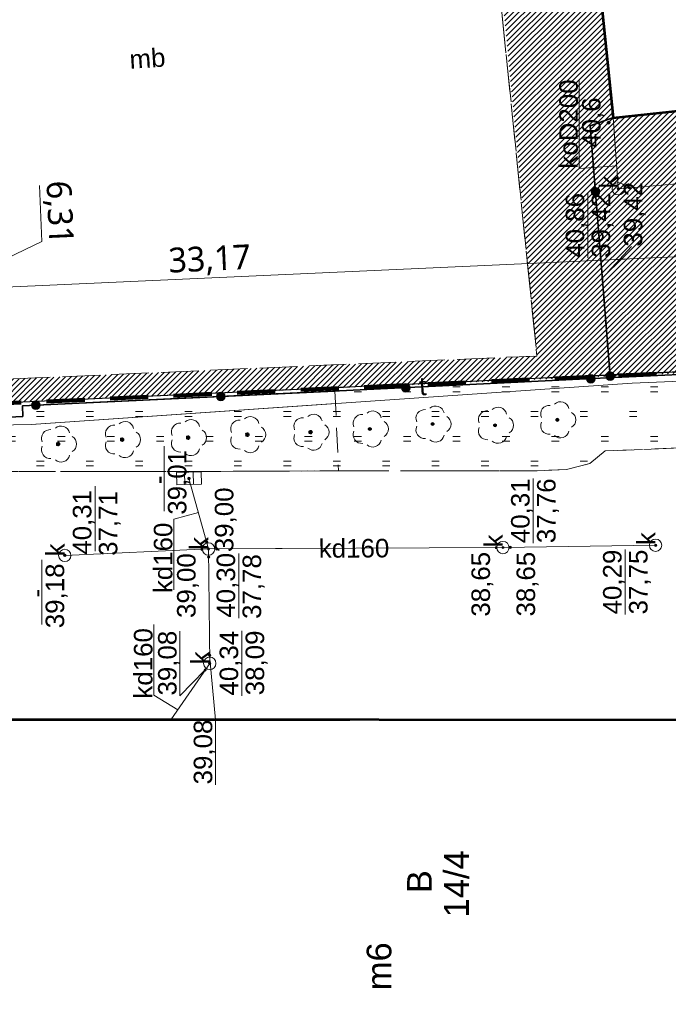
# Model space of a CAD drawing. Header units: millimetres. Extents: x 6503307 to 6504695, y 5886099 to 5887123.
# Tile 9 of 77: x 6503477 to 6503503, y 5886985 to 5887025. Entities that reach past the tile are written whole.
import ezdxf
from ezdxf.enums import TextEntityAlignment as Align

# ---------------------------------------------------------------- set-up
doc = ezdxf.new("R2010")
doc.units = ezdxf.units.MM
for name, pattern in [('BUUT04', [200000, 0, -100000, 0, -100000]), ('DASHDOT', [1, 0.5, -0.25, 0, -0.25]), ('DGN Style 2', [2.574803, 1.544882, -1.029921]), ('EGBU01', [2, 0.5, -0.5, 0.5, -0.5]), ('OTKJ_A05', [2, 1.5, -0.5]), ('OTKU_A05', [2, 1.5, -0.5]), ('OTZT_A05', [1.5, 1, -0.5])]:
    doc.linetypes.add(name, pattern=pattern)
for name, color, linetype, lineweight in [('a_granica', 12, 'DASHDOT', 50), ('Budynki EGiB', 18, 'Continuous', 0), ('Działki', 18, 'Continuous', 0), ('isa_V10520003E16E075_TUsr', 7, 'Continuous', 25), ('isa_V10520003E16E075_TUsr_19165818BF56C1D4', 5, 'OTKJ_A05', 25), ('Komunikacja (obszary)', 18, 'Continuous', 0), ('Ogrodzenia', 18, 'Continuous', 0), ('Pikiety', 18, 'Continuous', 0), ('Urządzenia towarzyszące (linie)', 18, 'Continuous', 0), ('Zagospodarowanie terenu (obszary)', 18, 'Continuous', 0)]:
    doc.layers.add(name, color=color, linetype=linetype, lineweight=lineweight)
for name, color, linetype, lineweight, true_color in [('k-trawa', 7, 'Continuous', 0, 0xd2e2ab), ('Przewody kanalizacyjne', 7, 'Continuous', 0, 0x803300), ('Przewody telekomunikacyjne', 7, 'Continuous', 0, 0xff9100), ('Punkty o określonej wysokości', 7, 'Continuous', 0, 0x803300), ('Urządzenia związane z siecią (punkty)', 7, 'Continuous', 0, 0x803300), ('Użytki gruntowe', 7, 'Continuous', 0, 0x008000), ('Zagospodarowanie terenu (punkty)', 7, 'Continuous', 0, 0x008000)]:
    doc.layers.add(name, color=color, linetype=linetype, lineweight=lineweight, true_color=true_color)
doc.styles.add('DOMYSLNA_CZCIONKA', font='arial.ttf')
doc.styles.add('tekst', font='msyhl.ttc', dxfattribs={"height": 1})
doc.dimstyles.new('MÓJ m', dxfattribs={"dimtxt": 1, "dimasz": 1, "dimexe": 5, "dimexo": 0, "dimgap": 0.1, "dimtad": 1, "dimrnd": 0.01, "dimzin": 1, "dimtxsty": 'tekst', "dimblk": 'OBLIQUE', "dimcen": -4, "dimdle": 0.2, "dimse1": 1, "dimse2": 1, "dimadec": 0, "dimazin": 0, "dimtfac": 1, "dimtix": 1, "dimtmove": 0, "dimatfit": 0, "dimldrblk": 'NONE', "dimfxl": 5, "dimfxlon": 1, "dimlwd": 20, "dimarcsym": 0})

# ---------------------------------------------------------------- blocks, each defined once
blk = doc.blocks.new('OTRN_P05')
at = {"layer": 'isa_V10520003E16E075_TUsr', "true_color": 0x0a0909}
h = blk.add_hatch(color=18, dxfattribs=at)
h.dxf.hatch_style = 1
h.paths.add_polyline_path([(0.09, 0, 1), (-0.09, 0, 1)])
at = {"layer": 'isa_V10520003E16E075_TUsr', "color": 18, "true_color": 0x0a0909}
blk.add_lwpolyline([(0.09, 0, 1), (-0.09, 0, 1)], format="xyb", close=True, dxfattribs=at)
at = {"layer": 'isa_V10520003E16E075_TUsr_19165818BF56C1D4', "color": 18, "true_color": 0x0a0909}
blk.add_circle((0, 0), 0.09, dxfattribs=at)
blk = doc.blocks.new('OTZL_P05')
at = {"layer": 'isa_V10520003E16E075_TUsr', "true_color": 0x008000}
h = blk.add_hatch(color=96, dxfattribs=at)
h.dxf.hatch_style = 1
h.paths.add_polyline_path([(0.1, 0, 1), (-0.1, 0, 1)])
h.paths.add_polyline_path([(0.01, 0, 1), (-0.01, 0, 1)], flags=16)
at = {"color": 96, "linetype": 'Continuous', "lineweight": 18, "true_color": 0x008000}
blk.add_circle((0, 0), 0.01, dxfattribs=at)
for centre, start, end in [((-0.47, 0.647), 66, 186), ((0.47, 0.647), 354, 114), ((-0.761, -0.247), 138, 258), ((0.761, -0.247), 282, 42), ((0, -0.8), 210, 330)]:
    blk.add_arc(centre, 0.7, start, end, dxfattribs=at)
at = {"layer": 'isa_V10520003E16E075_TUsr', "color": 96, "true_color": 0x008000}
for points in [[(0.1, 0, 1), (-0.1, 0, 1)], [(0.01, 0, 1), (-0.01, 0, 1)]]:
    blk.add_lwpolyline(points, format="xyb", close=True, dxfattribs=at)
at = {"layer": 'isa_V10520003E16E075_TUsr_19165818BF56C1D4', "color": 96, "true_color": 0x008000}
blk.add_circle((0, 0), 0.1, dxfattribs=at)
blk = doc.blocks.new('SUKS_P05')
at = {"color": 36, "linetype": 'Continuous', "lineweight": 18, "true_color": 0x803300}
blk.add_circle((0, 0), 0.5, dxfattribs=at)
blk = doc.blocks.new('SUKK_P05')
at = {"color": 36, "linetype": 'Continuous', "lineweight": 18, "true_color": 0x803300}
for p, q in [((-1, 0.5), (-1, -0.5)), ((1, 0.5), (-1, 0.5)), ((-0.35, 0.5), (-0.35, -0.5)), ((0.35, 0.5), (0.35, -0.5)), ((1, -0.5), (1, 0.5)), ((-1, -0.5), (1, -0.5))]:
    blk.add_line(p, q, dxfattribs=at)
blk = doc.blocks.new('SUPS01_05')
at = {"lineweight": 18, "true_color": 0x803300}
h = blk.add_hatch(color=36, dxfattribs=at)
h.dxf.hatch_style = 1
h.paths.add_polyline_path([(-0.09, 0, 1), (0.09, 0, 1)])
at = {"color": 18, "lineweight": 18, "true_color": 0x0a0909}
blk.add_circle((0, 0), 0.09, dxfattribs=at)
blk = doc.blocks.new('OTOO_L05')
at = {"linetype": 'BUUT04', "lineweight": 18, "true_color": 0x000000}
h = blk.add_hatch(color=18, dxfattribs=at)
h.dxf.hatch_style = 1
h.paths.add_polyline_path([(-0.58, 0, 1), (0.58, 0, 1)])
at = {"color": 18, "true_color": 0x0a0909}
blk.add_circle((0, 0), 0.58, dxfattribs=at)
blk = doc.blocks.new('_Oblique')
at = {"color": 0, "linetype": 'ByBlock', "lineweight": -2}
blk.add_line((-0.5, -0.5), (0.5, 0.5), dxfattribs=at)
blk = doc.blocks.new('*D817')
at = {"color": 0, "linetype": 'Continuous', "lineweight": 20}
blk.add_line((6503467.534, 5887013.371), (6503501.07, 5887014.889), dxfattribs=at)
at = {"layer": 'DEFPOINTS', "color": 0}
for p in [(6503500.611, 5887020.621), (6503467.661, 5887014.986), (6503500.871, 5887014.88)]:
    blk.add_point(p, dxfattribs=at)
at = {"color": 0, "linetype": 'ByBlock', "lineweight": 20}
for p, rotation in [((6503500.871, 5887014.88), 2.592056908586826), ((6503467.734, 5887013.38), 182.5920569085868)]:
    blk.add_blockref('_Oblique', p, dxfattribs=dict(at, rotation=rotation))
at = {"color": 0, "insert": (6503484.271, 5887014.827), "char_height": 1, "attachment_point": 5, "rotation": 2.5921, "style": 'tekst'}
blk.add_mtext('33,17', dxfattribs=at)
blk = doc.blocks.new('_None')
blk = doc.blocks.new('*D818')
at = {"color": 0, "linetype": 'Continuous', "lineweight": 20}
blk.add_line((6503500.671, 5887014.871), (6503516.994, 5887015.61), dxfattribs=at)
at = {"layer": 'DEFPOINTS', "color": 0}
for p in [(6503500.611, 5887020.621), (6503516.794, 5887015.601), (6503516.797, 5887015.537)]:
    blk.add_point(p, dxfattribs=at)
at = {"color": 0, "linetype": 'ByBlock', "lineweight": 20}
for p, rotation in [((6503516.794, 5887015.601), 2.592056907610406), ((6503500.871, 5887014.88), 182.5920569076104)]:
    blk.add_blockref('_Oblique', p, dxfattribs=dict(at, rotation=rotation))
at = {"color": 0, "insert": (6503508.801, 5887015.937), "char_height": 1, "attachment_point": 5, "rotation": 2.5921, "style": 'tekst'}
blk.add_mtext('15,94', dxfattribs=at)
blk = doc.blocks.new('*D833')
at = {"color": 0, "linetype": 'Continuous', "lineweight": 20}
for p, q in [((6503477.38, 5887017.874), (6503477.482, 5887015.608)), ((6503477.482, 5887015.608), (6503469.824, 5887011.927)), ((6503469.672, 5887015.278), (6503469.975, 5887008.576))]:
    blk.add_line(p, q, dxfattribs=at)
at = {"layer": 'DEFPOINTS', "color": 0}
for p in [(6503467.661, 5887014.986), (6503467.946, 5887008.684), (6503469.966, 5887008.776)]:
    blk.add_point(p, dxfattribs=at)
at = {"color": 0, "linetype": 'ByBlock', "lineweight": 20}
for p, rotation in [((6503469.681, 5887015.078), 92.59205691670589), ((6503469.966, 5887008.776), 272.5920569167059)]:
    blk.add_blockref('_Oblique', p, dxfattribs=dict(at, rotation=rotation))
at = {"color": 0, "insert": (6503478.128, 5887016.772), "char_height": 1, "attachment_point": 5, "rotation": 272.5921, "style": 'tekst'}
blk.add_mtext('6,31', dxfattribs=at)

msp = doc.modelspace()

# ---------------------------------------------------------------- hatches: boundary and pattern name
at = {"layer": 'k-trawa'}
h = msp.add_hatch(dxfattribs=at)
h.set_pattern_fill('ANSI31', color=97, scale=0.05)
h.set_pattern_definition([(45, (0, 0), (-0.1122532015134, 0.1122532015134), [])])
edge = h.paths.add_edge_path()
edge.add_arc((6503492.21114, 5887009.68169), 0.174, 0, 360)
edge = h.paths.add_edge_path()
edge.add_line((6503445.06869, 5887011.1518), (6503445.12269, 5887009.7208))
edge.add_line((6503445.12269, 5887009.7208), (6503464.40269, 5887010.6208))
edge.add_line((6503464.40269, 5887010.6208), (6503468.19269, 5887013.0608))
edge.add_line((6503468.19269, 5887013.0608), (6503468.39028, 5887009.68989))
edge.add_line((6503468.39028, 5887009.68989), (6503497.51826, 5887010.96285))
edge.add_line((6503497.51826, 5887010.96285), (6503495.04869, 5887036.6868))
edge.add_line((6503495.04869, 5887036.6868), (6503485.05568, 5887036.16187))
edge.add_line((6503485.05568, 5887036.16187), (6503484.69269, 5887042.9408))
edge.add_line((6503484.69269, 5887042.9408), (6503481.66269, 5887042.8208))
edge.add_line((6503481.66269, 5887042.8208), (6503483.06469, 5887044.0328))
edge.add_line((6503483.06469, 5887044.0328), (6503496.23713, 5887045.31984))
edge.add_line((6503496.23713, 5887045.31984), (6503498.34269, 5887025.0918))
edge.add_line((6503498.34269, 5887025.0918), (6503500.12674, 5887025.27001))
edge.add_line((6503500.12674, 5887025.27001), (6503500.60269, 5887020.6108))
edge.add_line((6503500.60269, 5887020.6108), (6503511.45991, 5887021.76873))
edge.add_line((6503511.45991, 5887021.76873), (6503512.65429, 5887010.66801))
edge.add_line((6503512.65429, 5887010.66801), (6503500.47969, 5887010.1458))
edge.add_line((6503500.47969, 5887010.1458), (6503440.65439, 5887007.58098))
edge.add_line((6503440.65439, 5887007.58098), (6503439.36269, 5887009.2708))
edge.add_line((6503439.36269, 5887009.2708), (6503438.53269, 5887011.2608))
edge.add_line((6503438.53269, 5887011.2608), (6503463.39269, 5887012.4208))
edge.add_line((6503463.39269, 5887012.4208), (6503463.28551, 5887014.78838))
edge.add_line((6503463.28551, 5887014.78838), (6503467.66103, 5887014.98646))
edge.add_line((6503467.66103, 5887014.98646), (6503467.29923, 5887022.97828))
edge.add_line((6503467.29923, 5887022.97828), (6503466.15073, 5887022.92628))
edge.add_line((6503466.15073, 5887022.92628), (6503466.06649, 5887025.68637))
edge.add_line((6503466.06649, 5887025.68637), (6503467.53269, 5887025.8008))
edge.add_line((6503467.53269, 5887025.8008), (6503468.06269, 5887014.6008))
edge.add_line((6503468.06269, 5887014.6008), (6503463.92269, 5887011.9808))
edge.add_line((6503463.92269, 5887011.9808), (6503445.08769, 5887011.15266))
at = {"layer": 'Zagospodarowanie terenu (obszary)'}
h = msp.add_hatch(dxfattribs=at)
h.set_pattern_fill('OTZT', color=0, scale=0.2, angle=90, style=0, pattern_type=0)
h.set_pattern_definition([(180, (6503510.4127, 5887005.5108), (-2e-16, -2), [0.3, -1.7]), (180, (6503510.4127, 5887005.7108), (-2e-16, -2), [0.3, -1.7]), (180, (6503511.5627, 5887006.5108), (-2e-16, -2), [0.3, -1.7]), (180, (6503511.5627, 5887006.7108), (-2e-16, -2), [0.3, -1.7])])
h.paths.add_polyline_path([(6503507.34269, 5887007.41262), (6503507.78269, 5887007.4308), (6503509.96269, 5887007.5008), (6503510.06269, 5887005.4308), (6503511.56269, 5887005.4108), (6503510.86269, 5887010.5208), (6503510.85265, 5887010.57842), (6503507.34269, 5887010.41098), (6503476.69269, 5887008.9508), (6503476.70269, 5887008.5208), (6503474.12269, 5887008.3908), (6503474.07269, 5887008.8608), (6503440.7806, 5887007.41587), (6503435.26269, 5887007.1908), (6503435.49269, 5887006.9108), (6503435.46269, 5887006.2508), (6503451.50269, 5887006.2808), (6503471.56269, 5887006.2808), (6503484.03269, 5887006.2908), (6503490.72269, 5887006.3208), (6503497.52269, 5887006.3208), (6503498.71269, 5887006.3708), (6503499.65269, 5887006.6108), (6503500.28269, 5887007.1208)], flags=0)
h = msp.add_hatch(dxfattribs=at)
h.set_pattern_fill('OTZT', angle=90, style=0)
h.set_pattern_definition([(180, (6503510.4127, 5887005.5108), (-2e-16, -2), [0.3, -1.7]), (180, (6503510.4127, 5887005.7108), (-2e-16, -2), [0.3, -1.7]), (180, (6503511.5627, 5887006.5108), (-2e-16, -2), [0.3, -1.7]), (180, (6503511.5627, 5887006.7108), (-2e-16, -2), [0.3, -1.7])])
h.paths.add_polyline_path([(6503474.07269, 5887008.8608), (6503443.75109, 5887007.5448), (6503443.86365, 5887006.26652), (6503451.50269, 5887006.2808), (6503471.56269, 5887006.2808), (6503484.03269, 5887006.2908), (6503489.48647, 5887006.31526), (6503489.34176, 5887009.55341), (6503476.69269, 5887008.9508), (6503476.70269, 5887008.5208), (6503474.12269, 5887008.3908)], flags=16)

# ---------------------------------------------------------------- linework, layer by layer
at = {"layer": 'a_granica', "color": 191, "linetype": 'DGN Style 2', "lineweight": 100, "flags": 128}
msp.add_lwpolyline([(6503427.72269, 5887006.8608), (6503428.12269, 5887055.4408), (6503428.12269, 5887055.4408), (6503512.08343, 5887061.24362), (6503517.27269, 5887010.9208), (6503427.72269, 5887006.8608)], dxfattribs=at)
at = {"layer": 'Budynki EGiB', "color": 7, "linetype": 'Continuous', "lineweight": 53}
msp.add_line((6503489.9371, 5886996.23143), (6503472.30269, 5886996.2408), dxfattribs=at)
at = {"layer": 'Budynki EGiB', "color": 7, "linetype": 'Continuous', "lineweight": 53, "flags": 128}
msp.add_lwpolyline([(6503496.65269, 5887059.3008), (6503496.67269, 5887059.0708), (6503497.80269, 5887048.0208), (6503500.60269, 5887020.6108), (6503511.86269, 5887021.8208), (6503508.02269, 5887060.5108), (6503496.65269, 5887059.3008)], close=True, dxfattribs=at)
at = {"layer": 'Budynki EGiB', "color": 7, "linetype": 'Continuous', "lineweight": 53}
msp.add_lwpolyline([(6503509.93943, 5886979.53373), (6503509.93269, 5886996.2208), (6503472.30269, 5886996.2408), (6503472.30269, 5886996.2408), (6503472.30269, 5886979.53373)], dxfattribs=at)
at = {"layer": 'Działki', "color": 7, "linetype": 'Continuous', "lineweight": 0}
for p, q in [((6503489.33602, 5887009.68196), (6503472.30269, 5887008.9008)), ((6503472.30269, 5887008.9008), (6503489.33602, 5887009.68196))]:
    msp.add_line(p, q, dxfattribs=at)
at = {"layer": 'Działki', "color": 0, "linetype": 'Continuous', "lineweight": 25}
msp.add_lwpolyline([(6503516.98354, 5886979.53373), (6503516.98269, 5886979.7708), (6503512.64269, 5887010.7508), (6503472.30269, 5887008.9008), (6503472.30269, 5886979.53373)], dxfattribs=at)
at = {"layer": 'Komunikacja (obszary)', "color": 7, "linetype": 'OTKU_A05', "lineweight": 0}
for p, q in [((6503468.31576, 5887009.68662), (6503489.29465, 5887010.6076)), ((6503484.03269, 5887006.2908), (6503471.56269, 5887006.2808)), ((6503489.48647, 5887006.31526), (6503484.03269, 5887006.2908))]:
    msp.add_line(p, q, dxfattribs=at)
at = {"layer": 'Komunikacja (obszary)', "color": 7, "linetype": 'OTKU_A05', "lineweight": 0, "flags": 128}
for points in [[(6503427.72269, 5887006.8608), (6503472.30269, 5887008.9008), (6503512.64269, 5887010.7508), (6503517.27269, 5887010.9208), (6503512.08269, 5887061.2508), (6503428.12269, 5887055.4408), (6503427.72269, 5887006.8608)], [(6503468.31576, 5887009.68662), (6503496.79369, 5887010.9368), (6503497.51826, 5887010.96285), (6503495.81926, 5887027.61113), (6503495.37255, 5887031.9884), (6503495.04869, 5887036.6868), (6503485.05568, 5887036.16187), (6503481.43269, 5887035.7408), (6503468.70269, 5887034.8008), (6503467.14973, 5887034.73793), (6503467.45269, 5887027.8708), (6503467.53269, 5887025.8008), (6503468.06269, 5887014.6008), (6503468.19269, 5887013.0608), (6503468.31269, 5887009.7708), (6503468.31576, 5887009.68662)]]:
    msp.add_lwpolyline(points, close=True, dxfattribs=at)
msp.add_lwpolyline([(6503495.04869, 5887036.6868), (6503495.37255, 5887031.9884), (6503495.81926, 5887027.61113), (6503497.51826, 5887010.96285), (6503496.79369, 5887010.9368)], dxfattribs=at)
at = {"layer": 'Komunikacja (obszary)', "color": 7, "linetype": 'OTKU_A05', "lineweight": 0}
for points in [[(6503507.34269, 5887007.41262), (6503500.28269, 5887007.1208), (6503499.65269, 5887006.6108), (6503498.71269, 5887006.3708), (6503497.52269, 5887006.3208), (6503490.72269, 5887006.3208), (6503484.03269, 5887006.2908), (6503471.56269, 5887006.2808), (6503451.50269, 5887006.2808), (6503435.46269, 5887006.2508), (6503435.49269, 5887006.9108), (6503427.85269, 5887006.9308), (6503427.71269, 5886997.9708), (6503427.59269, 5886985.1308), (6503428.17269, 5886985.1208), (6503428.19269, 5886983.1108), (6503427.57269, 5886983.0808), (6503427.54818, 5886979.53373)], [(6503436.14142, 5886979.53373), (6503436.11838, 5886996.19077), (6503472.30269, 5886996.2408), (6503507.34269, 5886996.22218)]]:
    msp.add_lwpolyline(points, dxfattribs=at)
at = {"layer": 'Ogrodzenia', "color": 0, "linetype": 'Continuous', "lineweight": 35, "flags": 128}
for points in [[(6503500.47969, 5887010.1458), (6503499.67069, 5887020.2918), (6503500.61069, 5887020.6208)], [(6503433.7227, 5887006.91544), (6503435.49269, 5887006.9108), (6503435.26269, 5887007.1908), (6503438.53269, 5887007.3208), (6503440.7806, 5887007.41587), (6503456.50269, 5887008.0808), (6503474.07269, 5887008.8608), (6503474.12269, 5887008.3908), (6503476.70269, 5887008.5208), (6503476.69269, 5887008.9508), (6503489.52269, 5887009.5508), (6503499.79269, 5887010.0508), (6503507.34269, 5887010.41098), (6503512.55869, 5887010.6598)]]:
    msp.add_lwpolyline(points, dxfattribs=at)
at = {"layer": 'Ogrodzenia', "color": 250, "linetype": 'Continuous', "lineweight": 30, "flags": 128}
msp.add_lwpolyline([(6503443.75137, 5887007.54152), (6503456.50269, 5887008.0808), (6503474.07269, 5887008.8608), (6503474.12269, 5887008.3908), (6503476.70269, 5887008.5208), (6503476.69269, 5887008.9508), (6503489.34226, 5887009.54237)], dxfattribs=at)
at = {"layer": 'Przewody kanalizacyjne', "color": 0, "linetype": 'Continuous', "lineweight": 0, "flags": 128}
msp.add_lwpolyline([(6503500.74727, 5887018.66704), (6503499.23, 5887018.55419), (6503499.23, 5887022.16555)], dxfattribs=at)
at = {"layer": 'Przewody kanalizacyjne', "color": 36, "linetype": 'Continuous', "lineweight": 18, "true_color": 0x803300, "flags": 128}
for points in [[(6503500.60269, 5887020.6108), (6503500.78269, 5887018.1908), (6503500.81269, 5887017.7408)], [(6503500.81269, 5887017.7408), (6503501.26269, 5887017.7808), (6503507.34269, 5887018.2908), (6503509.55269, 5887018.4808), (6503511.78269, 5887018.6608), (6503512.23269, 5887018.7208)], [(6503484.22269, 5887003.1508), (6503483.43269, 5887006.0108)], [(6503478.40269, 5887002.8908), (6503484.22269, 5887003.1508), (6503496.14269, 5887003.2108), (6503502.32269, 5887003.3008)], [(6503484.22269, 5887003.1508), (6503484.27269, 5886998.5208), (6503482.70269, 5886996.2308)]]:
    msp.add_lwpolyline(points, dxfattribs=at)
at = {"layer": 'Przewody kanalizacyjne', "color": 46, "linetype": 'Continuous', "lineweight": 0, "ltscale": 0.1, "flags": 128}
for points in [[(6503484.22269, 5887003.1508), (6503483.43269, 5887006.0108)], [(6503484.22269, 5887003.1508), (6503484.27269, 5886998.5208), (6503482.70269, 5886996.2308)]]:
    msp.add_lwpolyline(points, dxfattribs=at)
at = {"layer": 'Przewody kanalizacyjne', "color": 18, "linetype": 'Continuous', "lineweight": 0, "true_color": 0x000000, "flags": 128}
msp.add_lwpolyline([(6503482.81573, 5887001.50289), (6503482.81573, 5887004.35759), (6503483.81324, 5887004.63313)], dxfattribs=at)
at = {"layer": 'Przewody kanalizacyjne', "color": 250, "linetype": 'Continuous', "lineweight": 0, "ltscale": 0.1, "flags": 128}
for points in [[(6503482.81573, 5887001.50289), (6503482.81573, 5887004.35759), (6503483.81324, 5887004.63313)], [(6503482.98542, 5886996.64319), (6503482.01111, 5886997.23242), (6503482.01111, 5887000.08713)]]:
    msp.add_lwpolyline(points, dxfattribs=at)
at = {"layer": 'Przewody kanalizacyjne', "color": 46, "linetype": 'Continuous', "lineweight": 0, "flags": 128}
msp.add_lwpolyline([(6503478.40269, 5887002.8908), (6503484.22269, 5887003.1508), (6503489.62667, 5887003.17801)], dxfattribs=at)
at = {"layer": 'Przewody telekomunikacyjne', "color": 30, "linetype": 'Continuous', "lineweight": 18, "true_color": 0xff9100, "flags": 128}
msp.add_lwpolyline([(6503514.36269, 5887012.3608), (6503514.08269, 5887012.0008), (6503510.87269, 5887010.2508), (6503501.37269, 5887009.8608), (6503477.04269, 5887008.1908), (6503471.26269, 5887008.0808), (6503470.65269, 5887008.1608)], dxfattribs=at)
at = {"layer": 'Przewody telekomunikacyjne', "color": 30, "linetype": 'Continuous', "lineweight": 0, "flags": 128}
msp.add_lwpolyline([(6503489.36486, 5887009.03659), (6503477.04269, 5887008.1908), (6503471.26269, 5887008.0808), (6503470.65269, 5887008.1608)], dxfattribs=at)
at = {"layer": 'Punkty o określonej wysokości', "color": 36, "linetype": 'Continuous', "lineweight": 0, "true_color": 0x803300, "flags": 128}
for points in [[(6503499.58249, 5887014.9461), (6503499.58249, 5887017.56803)], [(6503482.42673, 5887004.68679), (6503482.42673, 5887007.30872)], [(6503497.3709, 5887003.38758), (6503497.3709, 5887006.00951)], [(6503501.09449, 5887000.5021), (6503501.09449, 5887003.12403)], [(6503485.4509, 5887000.3521), (6503485.4509, 5887002.97403)]]:
    msp.add_lwpolyline(points, dxfattribs=at)
at = {"layer": 'Punkty o określonej wysokości', "color": 46, "linetype": 'Continuous', "lineweight": 0, "ltscale": 0.1, "flags": 128}
for points in [[(6503482.42673, 5887004.68679), (6503482.42673, 5887007.30872)], [(6503479.6309, 5887003.06758), (6503479.6309, 5887005.68951)], [(6503477.47878, 5887000.09265), (6503477.47878, 5887002.71458)], [(6503485.4509, 5887000.3521), (6503485.4509, 5887002.97403)], [(6503484.08762, 5886998.25135), (6503483.0559, 5886997.20258), (6503483.0559, 5886999.82451)], [(6503485.57413, 5886997.20984), (6503485.57413, 5886999.83177)], [(6503484.49944, 5886993.6045), (6503484.49944, 5886996.22643), (6503484.26916, 5886998.84836)]]:
    msp.add_lwpolyline(points, dxfattribs=at)
at = {"layer": 'Urządzenia towarzyszące (linie)', "color": 18, "linetype": 'Continuous', "lineweight": 18, "true_color": 0x000000, "flags": 128}
msp.add_lwpolyline([(6503471.26269, 5887008.0808), (6503477.04269, 5887008.1908), (6503501.37269, 5887009.8608), (6503510.87269, 5887010.2508), (6503514.08269, 5887012.0008)], dxfattribs=at)
at = {"layer": 'Urządzenia towarzyszące (linie)', "color": 250, "linetype": 'Continuous', "lineweight": 0, "flags": 128}
msp.add_lwpolyline([(6503471.26269, 5887008.0808), (6503477.04269, 5887008.1908), (6503489.36486, 5887009.03659)], dxfattribs=at)
at = {"layer": 'Użytki gruntowe', "color": 96, "linetype": 'EGBU01', "lineweight": 0}
for p, q in [((6503489.33602, 5887009.68196), (6503472.30269, 5887008.9008)), ((6503472.30269, 5887008.9008), (6503489.33602, 5887009.68196))]:
    msp.add_line(p, q, dxfattribs=at)
at = {"layer": 'Użytki gruntowe', "color": 96, "linetype": 'EGBU01', "lineweight": 18, "true_color": 0x008000, "flags": 128}
msp.add_lwpolyline([(6503427.72269, 5887006.8608), (6503472.30269, 5887008.9008), (6503512.64269, 5887010.7508), (6503517.27269, 5887010.9208), (6503512.08269, 5887061.2508), (6503428.12269, 5887055.4408), (6503427.72269, 5887006.8608)], close=True, dxfattribs=at)
at = {"layer": 'Użytki gruntowe', "color": 96, "linetype": 'EGBU01', "lineweight": 18, "true_color": 0x008000}
msp.add_lwpolyline([(6503516.98354, 5886979.53373), (6503516.98269, 5886979.7708), (6503512.64269, 5887010.7508), (6503472.30269, 5887008.9008), (6503472.30269, 5886979.53373)], dxfattribs=at)
at = {"layer": 'Zagospodarowanie terenu (obszary)', "color": 0, "linetype": 'OTZT_A05', "lineweight": 18, "flags": 128}
msp.add_lwpolyline([(6503507.34269, 5887007.41262), (6503507.78269, 5887007.4308), (6503509.96269, 5887007.5008), (6503510.06269, 5887005.4308), (6503511.56269, 5887005.4108), (6503510.86269, 5887010.5208), (6503510.85265, 5887010.57842), (6503507.34269, 5887010.41098), (6503476.69269, 5887008.9508), (6503476.70269, 5887008.5208), (6503474.12269, 5887008.3908), (6503474.07269, 5887008.8608), (6503440.7806, 5887007.41587), (6503435.26269, 5887007.1908), (6503435.49269, 5887006.9108), (6503435.46269, 5887006.2508), (6503451.50269, 5887006.2808), (6503471.56269, 5887006.2808), (6503484.03269, 5887006.2908), (6503490.72269, 5887006.3208), (6503497.52269, 5887006.3208), (6503498.71269, 5887006.3708), (6503499.65269, 5887006.6108), (6503500.28269, 5887007.1208), (6503507.34269, 5887007.41262)], close=True, dxfattribs=at)
at = {"layer": 'Zagospodarowanie terenu (obszary)', "color": 250, "linetype": 'OTZT_A05', "lineweight": 13, "flags": 128}
msp.add_lwpolyline([(6503474.07269, 5887008.8608), (6503443.75109, 5887007.5448), (6503443.86365, 5887006.26652), (6503451.50269, 5887006.2808), (6503471.56269, 5887006.2808), (6503484.03269, 5887006.2908), (6503489.48647, 5887006.31526), (6503489.34176, 5887009.55341), (6503476.69269, 5887008.9508), (6503476.70269, 5887008.5208), (6503474.12269, 5887008.3908)], close=True, dxfattribs=at)

# ---------------------------------------------------------------- block references
at = {"layer": 'Ogrodzenia', "color": 0, "xscale": 0.3, "yscale": 0.3, "zscale": 0.3, "rotation": 94.55888288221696}
msp.add_blockref('OTOO_L05', (6503499.88357, 5887017.62208), dxfattribs=at)
at = {"layer": 'Ogrodzenia', "color": 18, "true_color": 0x000000, "xscale": 0.3, "yscale": 0.3, "zscale": 0.3}
for p, rotation in [((6503499.70226, 5887010.0464), 2.787272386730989), ((6503500.47969, 5887010.1458), 94.55888288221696), ((6503492.21114, 5887009.68169), 2.787272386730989), ((6503484.71957, 5887009.32618), 2.677508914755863), ((6503477.22776, 5887008.97583), 2.677508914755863)]:
    msp.add_blockref('OTOO_L05', p, dxfattribs=dict(at, rotation=rotation))
at = {"layer": 'Ogrodzenia', "color": 250, "ltscale": 0.1, "xscale": 0.03, "yscale": 0.03, "zscale": 0.03, "rotation": 2.677508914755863}
for p in [(6503477.22776, 5887008.97583), (6503484.71957, 5887009.32618)]:
    msp.add_blockref('OTOO_L05', p, dxfattribs=at)
at = {"layer": 'Pikiety', "color": 18, "true_color": 0x000000, "xscale": 0.5, "yscale": 0.5, "zscale": 0.5, "rotation": 90}
msp.add_blockref('OTRN_P05', (6503500.41969, 5887020.41781), dxfattribs=at)
at = {"layer": 'Punkty o określonej wysokości', "color": 36, "true_color": 0x803300, "xscale": 0.5, "yscale": 0.5, "zscale": 0.5, "rotation": 90}
for p in [(6503500.77969, 5887018.1938), (6503500.81069, 5887017.7448), (6503501.25869, 5887017.7858), (6503483.43269, 5887006.0108), (6503483.4363, 5887005.99776), (6503484.14409, 5887003.43537), (6503483.95112, 5887003.13867), (6503484.22269, 5887003.1508), (6503484.55513, 5887003.15248), (6503495.86922, 5887003.20943), (6503496.14269, 5887003.2108), (6503496.43969, 5887003.21513), (6503502.31931, 5887003.30075), (6503502.32269, 5887003.3008), (6503478.40269, 5887002.8908), (6503478.41512, 5887002.89136), (6503484.22619, 5887002.82732), (6503484.26916, 5886998.84836), (6503484.08762, 5886998.25135), (6503484.27269, 5886998.5208)]:
    msp.add_blockref('SUPS01_05', p, dxfattribs=at)
at = {"layer": 'Punkty o określonej wysokości', "color": 46, "ltscale": 0.1, "xscale": 0.05, "yscale": 0.05, "zscale": 0.05, "rotation": 90}
for p in [(6503483.43269, 5887006.0108), (6503483.4363, 5887005.99776), (6503484.14409, 5887003.43537), (6503483.95112, 5887003.13867), (6503484.22269, 5887003.1508), (6503484.55513, 5887003.15248), (6503478.40269, 5887002.8908), (6503478.41512, 5887002.89136), (6503484.22619, 5887002.82732), (6503484.26916, 5886998.84836), (6503484.08762, 5886998.25135), (6503484.27269, 5886998.5208)]:
    msp.add_blockref('SUPS01_05', p, dxfattribs=at)
at = {"layer": 'Urządzenia związane z siecią (punkty)', "color": 36, "true_color": 0x803300, "xscale": 0.5, "yscale": 0.5, "zscale": 0.5}
for name, p, rotation in [('SUKS_P05', (6503500.81269, 5887017.7408), 90), ('SUKK_P05', (6503483.43269, 5887006.0108), 1.539999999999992), ('SUKS_P05', (6503484.22269, 5887003.1508), 90), ('SUKS_P05', (6503496.14269, 5887003.2108), 90), ('SUKS_P05', (6503502.32269, 5887003.3008), 90), ('SUKS_P05', (6503478.40269, 5887002.8908), 90), ('SUKS_P05', (6503484.27269, 5886998.5208), 90)]:
    msp.add_blockref(name, p, dxfattribs=dict(at, rotation=rotation))
at = {"layer": 'Urządzenia związane z siecią (punkty)', "color": 46, "ltscale": 0.1, "xscale": 0.05, "yscale": 0.05, "zscale": 0.05}
for name, p, rotation in [('SUKK_P05', (6503483.43269, 5887006.0108), 1.539999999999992), ('SUKS_P05', (6503484.22269, 5887003.1508), 90), ('SUKS_P05', (6503478.40269, 5887002.8908), 90), ('SUKS_P05', (6503484.27269, 5886998.5208), 90)]:
    msp.add_blockref(name, p, dxfattribs=dict(at, rotation=rotation))
at = {"layer": 'Zagospodarowanie terenu (punkty)', "color": 96, "true_color": 0x008000, "xscale": 0.5, "yscale": 0.5, "zscale": 0.5, "rotation": 90}
for p in [(6503498.34269, 5887008.38081), (6503488.35269, 5887007.88081), (6503490.75269, 5887008.01081), (6503493.29269, 5887008.21081), (6503495.82269, 5887008.16081), (6503480.72269, 5887007.58081), (6503483.39269, 5887007.66081), (6503485.79269, 5887007.78081), (6503478.13269, 5887007.40081)]:
    msp.add_blockref('OTZL_P05', p, dxfattribs=at)
at = {"layer": 'Zagospodarowanie terenu (punkty)', "color": 96, "ltscale": 0.1, "xscale": 0.05, "yscale": 0.05, "zscale": 0.05, "rotation": 90}
for p in [(6503485.79269, 5887007.78081), (6503488.35269, 5887007.88081), (6503478.13269, 5887007.40081), (6503480.72269, 5887007.58081), (6503483.39269, 5887007.66081)]:
    msp.add_blockref('OTZL_P05', p, dxfattribs=at)

# ---------------------------------------------------------------- texts
at = {"layer": 'Działki', "color": 7, "lineweight": 0, "style": 'DOMYSLNA_CZCIONKA'}
for s, p in [('14/4', (6503494.26091, 5886989.58932)), ('m6', (6503491.12459, 5886986.25301))]:
    msp.add_text(s, height=1, rotation=90, dxfattribs=at).set_placement(p, align=Align.MIDDLE_CENTER)
at = {"layer": 'Komunikacja (obszary)', "color": 7, "lineweight": 0, "style": 'DOMYSLNA_CZCIONKA'}
msp.add_text('mb', height=0.75, rotation=3.697581, dxfattribs=at).set_placement((6503481.74901, 5887023.01656), align=Align.MIDDLE_CENTER)
at = {"layer": 'Pikiety', "color": 250, "style": 'DOMYSLNA_CZCIONKA'}
msp.add_text('40,6', height=0.75, rotation=90, dxfattribs=at).set_placement((6503499.71898, 5887020.41781), align=Align.MIDDLE_CENTER)
at = {"layer": 'Przewody kanalizacyjne', "color": 36, "true_color": 0x803300, "style": 'DOMYSLNA_CZCIONKA'}
msp.add_text('koD200', height=0.75, rotation=90, dxfattribs=at).set_placement((6503498.79707, 5887020.35987), align=Align.MIDDLE_CENTER)
at = {"layer": 'Przewody kanalizacyjne', "color": 46, "lineweight": 0, "style": 'DOMYSLNA_CZCIONKA'}
for rotation, p in [(90, (6503482.3828, 5887002.79012)), (0.288399, (6503490.1131, 5887003.18045)), (90, (6503481.57818, 5886998.51965))]:
    msp.add_text('kd160', height=0.75, rotation=rotation, dxfattribs=at).set_placement(p, align=Align.MIDDLE_CENTER)
at = {"layer": 'Przewody telekomunikacyjne', "color": 30, "true_color": 0xff9100, "style": 'DOMYSLNA_CZCIONKA'}
msp.add_text('t', height=0.75, rotation=3.926597, dxfattribs=at).set_placement((6503492.89315, 5887009.75002), align=Align.MIDDLE_CENTER)
at = {"layer": 'Punkty o określonej wysokości', "color": 36, "true_color": 0x803300, "style": 'DOMYSLNA_CZCIONKA'}
for s, p in [('39,42', (6503501.40719, 5887016.70606)), ('40,86', (6503499.05677, 5887016.25706)), ('39,42', (6503500.1082, 5887016.25706)), ('40,31', (6503496.84519, 5887004.69855)), ('37,76', (6503497.89662, 5887004.69855)), ('40,29', (6503500.56877, 5887001.81306)), ('37,75', (6503501.6202, 5887001.81306)), ('38,65', (6503495.24173, 5887001.72169)), ('38,65', (6503497.06718, 5887001.72739))]:
    msp.add_text(s, height=0.75, rotation=90, dxfattribs=at).set_placement(p, align=Align.MIDDLE_CENTER)
at = {"layer": 'Punkty o określonej wysokości', "color": 46, "style": 'DOMYSLNA_CZCIONKA'}
for s, p in [('39,01', (6503482.95245, 5887005.85006)), ('-', (6503482.19288, 5887005.95028)), ('40,31', (6503479.10519, 5887004.23085)), ('37,71', (6503480.15662, 5887004.18361)), ('39,00', (6503484.85368, 5887004.33271)), ('39,00', (6503483.32362, 5887001.66858)), ('40,30', (6503484.92519, 5887001.68071)), ('37,78', (6503485.97662, 5887001.63054)), ('39,18', (6503478.0045, 5887001.25299)), ('-', (6503477.24493, 5887001.35615)), ('39,08', (6503482.55519, 5886998.52827)), ('40,34', (6503485.04841, 5886998.52664)), ('38,09', (6503486.09984, 5886998.53845)), ('39,08', (6503483.99873, 5886994.93018))]:
    msp.add_text(s, height=0.75, rotation=90, dxfattribs=at).set_placement(p, align=Align.MIDDLE_CENTER)
at = {"layer": 'Urządzenia związane z siecią (punkty)', "color": 36, "true_color": 0x803300, "style": 'DOMYSLNA_CZCIONKA'}
for p in [(6503500.43062, 5887018.00981), (6503501.94062, 5887003.56981), (6503495.76062, 5887003.47981)]:
    msp.add_text('k', height=0.75, rotation=90, dxfattribs=at).set_placement(p, align=Align.MIDDLE_CENTER)
at = {"layer": 'Urządzenia związane z siecią (punkty)', "color": 46, "style": 'DOMYSLNA_CZCIONKA'}
for p in [(6503483.84062, 5887003.37046), (6503478.02062, 5887003.11046), (6503483.89062, 5886998.74046)]:
    msp.add_text('k', height=0.75, rotation=90, dxfattribs=at).set_placement(p, align=Align.MIDDLE_CENTER)
at = {"layer": 'Użytki gruntowe', "color": 96, "true_color": 0x008000, "style": 'DOMYSLNA_CZCIONKA'}
msp.add_text('B', height=1, rotation=90, dxfattribs=at).set_placement((6503492.76091, 5886989.678), align=Align.MIDDLE_CENTER)

# ---------------------------------------------------------------- dimensions: what is measured, and where the dimension line sits
at = {"color": 0, "linetype": 'Continuous'}
for base, p1, p2, picture, middle in [((6503500.87058, 5887014.88002), (6503467.66103, 5887014.98646), (6503500.61069, 5887020.6208), '*D817', (6503484.27063, 5887014.82672)), ((6503516.79381, 5887015.60088), (6503500.61069, 5887020.6208), (6503516.79672, 5887015.53652), '*D818', (6503508.80065, 5887015.93722))]:
    dim = msp.add_linear_dim(base=base, p1=p1, p2=p2, angle=182.592057, dimstyle='MÓJ m', override={"dimtxsty": 'tekst', "dimtmove": 1, "dimldrblk": 'None'}, dxfattribs=at)
    dim.commit()
    dim.dimension.update_dxf_attribs({"geometry": picture, "text_midpoint": middle})
dim = msp.add_linear_dim(base=(6503469.9663, 5887008.7759), p1=(6503467.66103, 5887014.98646), p2=(6503467.94633, 5887008.68446), angle=272.592057, dimstyle='MÓJ m', override={"dimtxsty": 'tekst', "dimtmove": 1, "dimldrblk": 'None'}, dxfattribs=at)
dim.commit()
dim.dimension.update_dxf_attribs({"geometry": '*D833', "text_midpoint": (6503477.47766, 5887015.70777), "dimtype": 161})

doc.saveas('drawing.dxf')
